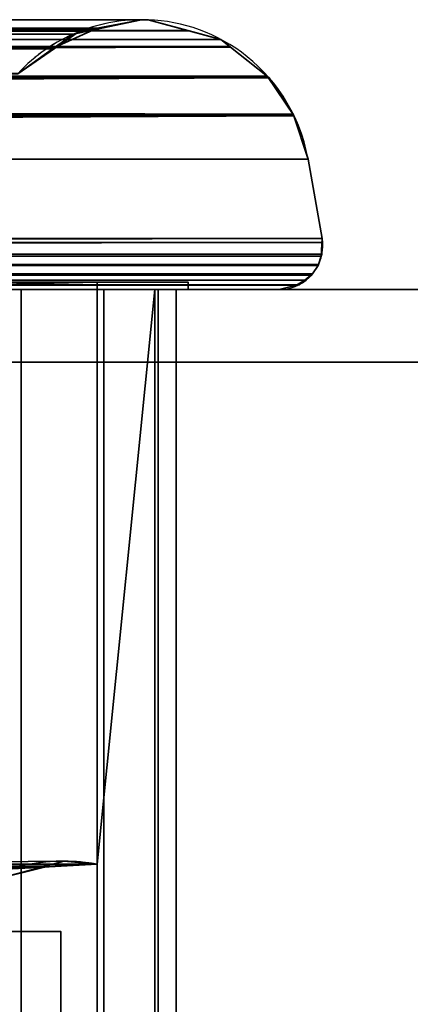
# Model space of a CAD drawing. Header units: millimetres. Extents: x -322 to 8072, y -96 to 57.
# Tile 85 of 256: x 1735 to 1746, y -20 to 7. Entities that reach past the tile are written whole.
import ezdxf

# ---------------------------------------------------------------- set-up
doc = ezdxf.new("R2010")
doc.units = ezdxf.units.MM
doc.layers.add('151', color=7, linetype='Continuous', true_color=0xffffff)

# ---------------------------------------------------------------- blocks, each defined once
blk = doc.blocks.new('UG_SURFACE_012')
at = {"layer": '151', "color": 252, "linetype": 'Continuous', "lineweight": 35}
for points in [[(1260.511, 7.123, 1897.489), (1739.494, 7.121, 1897.494), (1738.394, 7.417, 1896.394)], [(1261.606, 7.417, 1896.394), (1260.511, 7.123, 1897.489), (1738.394, 7.417, 1896.394)], [(1738.394, 7.417, 1896.394), (1738.289, 7.419, 1896.289), (1261.75, 7.42, 1896.25), (1261.606, 7.417, 1896.394)], [(1738.289, 7.419, 1896.289), (1738.25, 7.42, 1896.25), (1261.75, 7.42, 1896.25)], [(1738.25, 7.42, 1896.25), (1261.781, 7.42, 1896.219), (1261.75, 7.42, 1896.25)], [(1261.75, 7.42, 1896.25), (1261.75, 7.42, 1896.25), (1738.25, 7.42, 1896.25)], [(1263.047, 7.154, 1894.953), (1261.781, 7.42, 1896.219), (1738.25, 7.42, 1896.25)], [(1263.047, 7.154, 1894.953), (1738.25, 7.42, 1896.25), (1738.219, 7.42, 1896.219)], [(1738.219, 7.42, 1896.219), (1263.049, 7.154, 1894.951), (1263.047, 7.154, 1894.953)], [(1263.049, 7.154, 1894.951), (1738.219, 7.42, 1896.219), (1737, 7.164, 1895)], [(1500, 7.402, 1415.715), (1738.219, 7.42, 1415.781), (1738.289, 7.419, 1415.711)], [(1500, 7.41, 1415.752), (1500, 7.42, 1415.804), (1736.995, 7.186, 1417.005)], [(1736.996, 7.187, 1417.004), (1738.219, 7.42, 1415.781), (1500, 7.402, 1415.715)], [(1500, 7.42, 1415.804), (1500, 7.17, 1416.992), (1736.995, 7.186, 1417.005)], [(1500, 7.154, 1414.481), (1500, 7.16, 1414.51), (1738.289, 7.419, 1415.711)], [(1738.289, 7.419, 1415.711), (1738.394, 7.417, 1415.606), (1500, 7.154, 1414.481)], [(1500, 7.16, 1414.51), (1500, 7.402, 1415.715), (1738.289, 7.419, 1415.711)], [(1738.289, 7.419, 1415.711), (1738.289, 7.419, 1415.711), (1500, 7.402, 1415.715)], [(1738.394, 7.417, 1415.606), (1739.518, 7.115, 1414.482), (1500, 7.154, 1414.481)], [(1500, 7.402, 1415.715), (1500, 7.41, 1415.752), (1736.995, 7.186, 1417.005)], [(1736.995, 7.186, 1417.005), (1736.996, 7.187, 1417.004), (1500, 7.402, 1415.715)], [(1738.219, 7.42, 1415.781), (1736.996, 7.187, 1417.004), (1737, 7.164, 1895)], [(1738.219, 7.42, 1415.781), (1737, 7.164, 1895), (1738.219, 7.42, 1896.219)], [(1738.289, 7.419, 1415.711), (1738.219, 7.42, 1896.219), (1738.25, 7.42, 1896.25)], [(1738.219, 7.42, 1896.219), (1738.289, 7.419, 1415.711), (1738.219, 7.42, 1415.781)], [(1738.25, 7.42, 1896.25), (1738.289, 7.419, 1896.289), (1738.289, 7.419, 1415.711)], [(1738.394, 7.417, 1415.606), (1738.289, 7.419, 1415.711), (1738.289, 7.419, 1896.289), (1738.394, 7.417, 1896.394)], [(1738.289, 7.419, 1415.711), (1738.289, 7.419, 1415.711), (1738.289, 7.419, 1896.289)], [(1738.394, 7.417, 1896.394), (1739.518, 7.115, 1414.482), (1738.394, 7.417, 1415.606)], [(1738.394, 7.417, 1896.394), (1739.494, 7.121, 1897.494), (1739.518, 7.115, 1414.482)], [(1740.396, 6.879, 1898.396), (1739.518, 7.115, 1897.518), (1260.506, 7.121, 1897.494), (1259.604, 6.879, 1898.396)], [(1260.511, 7.123, 1897.489), (1260.506, 7.121, 1897.494), (1739.494, 7.121, 1897.494)], [(1739.518, 7.115, 1897.518), (1739.494, 7.121, 1897.494), (1260.506, 7.121, 1897.494)], [(1737, 7.164, 1895), (1736.951, 7.153, 1894.951), (1263.049, 7.154, 1894.951)], [(1263.654, 7.026, 1894.346), (1263.049, 7.154, 1894.951), (1736.951, 7.153, 1894.951)], [(1264.226, 6.619, 1893.774), (1263.654, 7.026, 1894.346), (1736.951, 7.153, 1894.951)], [(1264.226, 6.619, 1893.774), (1736.951, 7.153, 1894.951), (1736.344, 7.025, 1894.344)], [(1736.504, 7.092, 1417.496), (1736.995, 7.186, 1417.005), (1500, 7.17, 1416.992)], [(1500, 7.17, 1416.992), (1500, 7.16, 1417.039), (1735.818, 6.625, 1418.182)], [(1735.818, 6.625, 1418.182), (1735.825, 6.629, 1418.175), (1500, 7.17, 1416.992)], [(1735.825, 6.629, 1418.175), (1736.504, 7.092, 1417.496), (1500, 7.17, 1416.992)], [(1735.818, 6.625, 1418.182), (1500, 7.16, 1417.039), (1500, 7.033, 1417.638)], [(1500, 7.05, 1413.963), (1500, 7.154, 1414.481), (1739.522, 7.114, 1414.478)], [(1739.518, 7.115, 1414.482), (1739.522, 7.114, 1414.478), (1500, 7.154, 1414.481)], [(1739.522, 7.114, 1414.478), (1500, 6.651, 1413.389), (1500, 7.05, 1413.963)], [(1500, 6.638, 1413.37), (1500, 6.651, 1413.389), (1739.522, 7.114, 1414.478)], [(1739.522, 7.114, 1414.478), (1740.396, 6.879, 1413.604), (1500, 6.638, 1413.37)], [(1736.995, 7.186, 1417.005), (1735.819, 6.652, 1893.819), (1736.344, 7.025, 1894.344)], [(1736.995, 7.186, 1417.005), (1736.504, 7.092, 1417.496), (1735.819, 6.652, 1893.819)], [(1736.504, 7.092, 1417.496), (1735.825, 6.629, 1418.175), (1735.819, 6.652, 1893.819)], [(1736.996, 7.187, 1417.004), (1736.344, 7.025, 1894.344), (1736.951, 7.153, 1894.951)], [(1736.344, 7.025, 1894.344), (1736.996, 7.187, 1417.004), (1736.995, 7.186, 1417.005)], [(1736.951, 7.153, 1894.951), (1737, 7.164, 1895), (1736.996, 7.187, 1417.004)], [(1739.494, 7.121, 1897.494), (1739.518, 7.115, 1897.518), (1739.518, 7.115, 1414.482)], [(1740.396, 6.879, 1413.604), (1739.522, 7.114, 1414.478), (1739.518, 7.115, 1897.518), (1740.396, 6.879, 1898.396)], [(1739.522, 7.114, 1414.478), (1739.518, 7.115, 1414.482), (1739.518, 7.115, 1897.518)], [(1259.355, 6.681, 1898.645), (1740.647, 6.679, 1898.647), (1740.396, 6.879, 1898.396)], [(1259.604, 6.879, 1898.396), (1259.355, 6.681, 1898.645), (1740.396, 6.879, 1898.396)], [(1736.344, 7.025, 1894.344), (1264.232, 6.615, 1893.768), (1264.226, 6.619, 1893.774)], [(1264.232, 6.615, 1893.768), (1736.344, 7.025, 1894.344), (1735.819, 6.652, 1893.819)], [(1500, 7.033, 1417.638), (1500, 6.663, 1418.161), (1735.818, 6.625, 1418.182)], [(1740.396, 6.879, 1413.604), (1740.663, 6.666, 1413.337), (1500, 6.638, 1413.37)], [(1740.396, 6.879, 1898.396), (1740.663, 6.666, 1413.337), (1740.396, 6.879, 1413.604)], [(1740.396, 6.879, 1898.396), (1740.647, 6.679, 1898.647), (1740.663, 6.666, 1413.337)], [(1740.663, 6.666, 1898.663), (1740.647, 6.679, 1898.647), (1259.353, 6.679, 1898.647), (1258.332, 5.868, 1899.668)], [(1258.332, 5.868, 1899.668), (1741.669, 5.867, 1899.669), (1740.663, 6.666, 1898.663)], [(1259.355, 6.681, 1898.645), (1259.353, 6.679, 1898.647), (1740.647, 6.679, 1898.647)], [(1735.819, 6.652, 1893.819), (1735.767, 6.615, 1893.768), (1264.232, 6.615, 1893.768)], [(1265.187, 5.936, 1892.813), (1264.232, 6.615, 1893.768), (1735.767, 6.615, 1893.768)], [(1735.767, 6.615, 1893.768), (1734.813, 5.936, 1892.813), (1265.187, 5.936, 1892.813)], [(1740.663, 6.666, 1413.337), (1740.666, 6.664, 1413.334), (1500, 6.638, 1413.37)], [(1500, 5.97, 1412.408), (1500, 6.638, 1413.37), (1740.666, 6.664, 1413.334)], [(1740.666, 6.664, 1413.334), (1741.68, 5.859, 1412.32), (1500, 5.97, 1412.408)], [(1734.821, 5.945, 1419.179), (1735.818, 6.625, 1418.182), (1500, 6.663, 1418.161)], [(1735.818, 6.625, 1418.182), (1734.813, 5.936, 1892.813), (1735.767, 6.615, 1893.768)], [(1735.818, 6.625, 1418.182), (1734.821, 5.945, 1419.179), (1734.813, 5.936, 1892.813)], [(1735.767, 6.615, 1893.768), (1735.819, 6.652, 1893.819), (1735.825, 6.629, 1418.175)], [(1735.767, 6.615, 1893.768), (1735.825, 6.629, 1418.175), (1735.818, 6.625, 1418.182)], [(1740.647, 6.679, 1898.647), (1740.663, 6.666, 1898.663), (1740.663, 6.666, 1413.337)], [(1741.68, 5.859, 1412.32), (1740.666, 6.664, 1413.334), (1740.663, 6.666, 1898.663), (1741.669, 5.867, 1899.669)], [(1740.666, 6.664, 1413.334), (1740.663, 6.666, 1413.337), (1740.663, 6.666, 1898.663)], [(1500, 5.87, 1412.345), (1500, 5.97, 1412.408), (1741.68, 5.859, 1412.32)], [(1742.403, 4.784, 1900.403), (1258.271, 5.819, 1899.729), (1257.611, 4.827, 1900.389)], [(1741.729, 5.819, 1899.729), (1741.68, 5.859, 1899.68), (1258.331, 5.867, 1899.669), (1258.271, 5.819, 1899.729)], [(1258.271, 5.819, 1899.729), (1742.403, 4.784, 1900.403), (1742.389, 4.827, 1900.389)], [(1742.389, 4.827, 1900.389), (1741.729, 5.819, 1899.729), (1258.271, 5.819, 1899.729)], [(1258.332, 5.868, 1899.668), (1258.331, 5.867, 1899.669), (1741.669, 5.867, 1899.669)], [(1741.68, 5.859, 1899.68), (1741.669, 5.867, 1899.669), (1258.331, 5.867, 1899.669)], [(1500, 5.857, 1412.337), (1500, 5.87, 1412.345), (1741.68, 5.859, 1412.32)], [(1741.68, 5.859, 1412.32), (1741.681, 5.858, 1412.319), (1500, 5.857, 1412.337)], [(1500, 4.751, 1411.652), (1500, 5.857, 1412.337), (1741.681, 5.858, 1412.319)], [(1741.681, 5.858, 1412.319), (1741.729, 5.819, 1412.271), (1500, 4.751, 1411.652)], [(1500, 4.751, 1411.652), (1741.729, 5.819, 1412.271), (1742.389, 4.827, 1411.611)], [(1741.669, 5.867, 1899.669), (1741.68, 5.859, 1899.68), (1741.68, 5.859, 1412.32)], [(1741.681, 5.858, 1412.319), (1741.68, 5.859, 1412.32), (1741.68, 5.859, 1899.68), (1741.729, 5.819, 1899.729)], [(1741.681, 5.858, 1412.319), (1741.729, 5.819, 1899.729), (1742.389, 4.827, 1900.389)], [(1741.729, 5.819, 1412.271), (1741.681, 5.858, 1412.319), (1742.403, 4.784, 1900.403)], [(1742.389, 4.827, 1900.389), (1742.403, 4.784, 1900.403), (1741.681, 5.858, 1412.319)], [(1742.389, 4.827, 1411.611), (1741.729, 5.819, 1412.271), (1742.403, 4.784, 1900.403)], [(1257.597, 4.784, 1900.403), (1257.203, 3.582, 1900.797), (1742.797, 3.582, 1900.797), (1742.405, 4.777, 1900.405)], [(1257.611, 4.827, 1900.389), (1257.597, 4.785, 1900.403), (1742.403, 4.784, 1900.403)], [(1257.597, 4.785, 1900.403), (1257.597, 4.784, 1900.403), (1742.403, 4.784, 1900.403)], [(1742.405, 4.777, 1900.405), (1742.403, 4.784, 1900.403), (1257.597, 4.784, 1900.403)], [(1742.389, 4.827, 1411.611), (1742.405, 4.777, 1411.595), (1500, 4.751, 1411.652)], [(1500, 4.744, 1411.648), (1500, 4.751, 1411.652), (1742.405, 4.777, 1411.595)], [(1742.405, 4.777, 1411.595), (1742.405, 4.776, 1411.595), (1500, 4.744, 1411.648)], [(1500, 3.582, 1411.203), (1500, 4.37, 1411.415), (1742.405, 4.776, 1411.595)], [(1742.405, 4.776, 1411.595), (1742.797, 3.582, 1411.203), (1500, 3.582, 1411.203)], [(1500, 4.37, 1411.415), (1500, 4.744, 1411.648), (1742.405, 4.776, 1411.595)], [(1742.403, 4.784, 1900.403), (1742.405, 4.777, 1411.595), (1742.389, 4.827, 1411.611)], [(1742.403, 4.784, 1900.403), (1742.405, 4.777, 1900.405), (1742.405, 4.777, 1411.595)], [(1742.405, 4.776, 1411.595), (1742.405, 4.777, 1411.595), (1742.405, 4.777, 1900.405), (1742.797, 3.582, 1900.797)], [(1742.797, 3.582, 1900.797), (1742.797, 3.582, 1411.203), (1742.405, 4.776, 1411.595)], [(1257.203, 3.582, 1900.797), (1256.818, 1.409, 1901.182), (1743.182, 1.409, 1901.182), (1742.797, 3.582, 1900.797)], [(1500, 3.582, 1411.203), (1742.797, 3.582, 1411.203), (1743.182, 1.409, 1410.818), (1500, 1.409, 1410.818)], [(1742.797, 3.582, 1900.797), (1743.182, 1.409, 1901.182), (1743.182, 1.409, 1410.818), (1742.797, 3.582, 1411.203)], [(1743.182, 1.409, 1901.182), (1256.818, 1.409, 1901.182), (1256.803, 1.121, 1901.197)], [(1256.803, 1.121, 1901.197), (1256.839, 0.927, 1901.161), (1743.182, 1.409, 1901.182)], [(1743.182, 1.409, 1901.182), (1256.839, 0.927, 1901.161), (1256.841, 0.918, 1901.16)], [(1256.841, 0.918, 1901.16), (1743.196, 1.299, 1901.196), (1743.182, 1.409, 1901.182)], [(1500, 0.925, 1410.834), (1500, 1.409, 1410.818), (1743.182, 1.409, 1410.818)], [(1743.182, 1.409, 1410.818), (1743.196, 1.299, 1410.804), (1500, 0.925, 1410.834)], [(1743.182, 1.409, 1901.182), (1743.16, 0.919, 1410.84), (1743.179, 0.978, 1410.821)], [(1743.16, 0.919, 1410.84), (1743.182, 1.409, 1901.182), (1743.196, 1.299, 1901.196)], [(1743.179, 0.978, 1410.821), (1743.196, 1.299, 1410.804), (1743.182, 1.409, 1901.182)], [(1743.196, 1.299, 1410.804), (1743.182, 1.409, 1410.818), (1743.182, 1.409, 1901.182)], [(1743.179, 0.978, 1901.179), (1743.196, 1.299, 1901.196), (1256.841, 0.918, 1901.16)], [(1500, 0.925, 1410.834), (1743.196, 1.299, 1410.804), (1743.179, 0.978, 1410.821)], [(1743.16, 0.919, 1410.84), (1743.196, 1.299, 1901.196), (1743.179, 0.978, 1901.179)], [(1256.841, 0.918, 1901.16), (1743.16, 0.919, 1901.16), (1743.179, 0.978, 1901.179)], [(1743.16, 0.919, 1901.16), (1256.841, 0.918, 1901.16), (1256.855, 0.842, 1901.145)], [(1256.855, 0.842, 1901.145), (1256.93, 0.673, 1901.07), (1743.16, 0.919, 1901.16)], [(1743.085, 0.687, 1901.085), (1743.16, 0.919, 1901.16), (1256.93, 0.673, 1901.07)], [(1743.16, 0.919, 1901.16), (1743.16, 0.919, 1901.16), (1256.93, 0.673, 1901.07)], [(1743.179, 0.978, 1410.821), (1743.16, 0.919, 1410.84), (1500, 0.925, 1410.834)], [(1743.16, 0.919, 1410.84), (1500, 0.915, 1410.834), (1500, 0.925, 1410.834)], [(1500, 0.679, 1410.946), (1743.16, 0.919, 1410.84), (1743.085, 0.687, 1410.915)], [(1500, 0.679, 1410.946), (1743.16, 0.919, 1410.84), (1743.16, 0.919, 1410.84)], [(1500, 0.679, 1410.946), (1500, 0.915, 1410.834), (1743.16, 0.919, 1410.84)], [(1743.16, 0.919, 1901.16), (1743.07, 0.665, 1410.93), (1743.085, 0.687, 1410.915)], [(1743.07, 0.665, 1410.93), (1743.16, 0.919, 1901.16), (1743.085, 0.687, 1901.085)], [(1743.085, 0.687, 1410.915), (1743.16, 0.919, 1410.84), (1743.16, 0.919, 1901.16)], [(1743.179, 0.978, 1901.179), (1743.16, 0.919, 1901.16), (1743.16, 0.919, 1410.84)], [(1743.07, 0.665, 1901.07), (1743.085, 0.687, 1901.085), (1256.93, 0.673, 1901.07)], [(1256.93, 0.673, 1901.07), (1256.933, 0.666, 1901.067), (1743.07, 0.665, 1901.07)], [(1743.07, 0.664, 1901.07), (1256.933, 0.666, 1901.067), (1256.968, 0.588, 1901.032)], [(1743.07, 0.664, 1901.07), (1743.07, 0.665, 1901.07), (1256.933, 0.666, 1901.067)], [(1256.968, 0.588, 1901.032), (1257.085, 0.448, 1900.915), (1743.07, 0.664, 1901.07)], [(1743.07, 0.664, 1901.07), (1257.085, 0.448, 1900.915), (1257.089, 0.443, 1900.911)], [(1257.089, 0.443, 1900.911), (1742.916, 0.434, 1900.916), (1743.07, 0.664, 1901.07)], [(1500, 0.679, 1410.946), (1743.085, 0.687, 1410.915), (1743.07, 0.665, 1410.93)], [(1743.07, 0.665, 1410.93), (1500, 0.672, 1410.95), (1500, 0.679, 1410.946)], [(1500, 0.475, 1411.044), (1500, 0.672, 1410.95), (1743.07, 0.665, 1410.93)], [(1500, 0.441, 1411.082), (1743.07, 0.665, 1410.93), (1743.07, 0.664, 1410.93)], [(1500, 0.441, 1411.082), (1500, 0.475, 1411.044), (1743.07, 0.665, 1410.93)], [(1743.07, 0.664, 1410.93), (1500, 0.437, 1411.087), (1500, 0.441, 1411.082)], [(1743.07, 0.664, 1410.93), (1742.916, 0.434, 1411.084), (1500, 0.437, 1411.087)], [(1742.916, 0.434, 1411.084), (1743.07, 0.664, 1410.93), (1743.07, 0.664, 1901.07)], [(1743.085, 0.687, 1901.085), (1743.07, 0.665, 1901.07), (1743.07, 0.665, 1410.93)], [(1743.07, 0.665, 1901.07), (1743.07, 0.664, 1901.07), (1743.07, 0.664, 1410.93), (1743.07, 0.665, 1410.93)], [(1742.89, 0.395, 1900.89), (1257.089, 0.443, 1900.911), (1257.216, 0.291, 1900.784)], [(1742.89, 0.395, 1900.89), (1742.916, 0.434, 1900.916), (1257.089, 0.443, 1900.911)], [(1742.916, 0.434, 1900.916), (1742.916, 0.434, 1900.916), (1257.089, 0.443, 1900.911)], [(1742.89, 0.395, 1900.89), (1257.216, 0.291, 1900.784), (1257.283, 0.254, 1900.717)], [(1257.283, 0.254, 1900.717), (1742.711, 0.256, 1900.711), (1742.89, 0.395, 1900.89)], [(1500, 0.257, 1411.293), (1500, 0.437, 1411.087), (1742.916, 0.434, 1411.084)], [(1500, 0.254, 1411.296), (1742.916, 0.434, 1411.084), (1742.89, 0.395, 1411.11)], [(1500, 0.257, 1411.293), (1742.916, 0.434, 1411.084), (1742.916, 0.434, 1411.084)], [(1742.916, 0.434, 1411.084), (1500, 0.254, 1411.296), (1500, 0.257, 1411.293)], [(1742.89, 0.395, 1411.11), (1742.711, 0.256, 1411.289), (1500, 0.254, 1411.296)], [(1742.89, 0.395, 1900.89), (1742.711, 0.256, 1900.711), (1742.916, 0.434, 1411.084)], [(1742.89, 0.395, 1411.11), (1742.916, 0.434, 1411.084), (1742.711, 0.256, 1900.711)], [(1742.711, 0.256, 1900.711), (1742.711, 0.256, 1411.289), (1742.89, 0.395, 1411.11)], [(1742.916, 0.434, 1411.084), (1742.916, 0.434, 1900.916), (1742.89, 0.395, 1900.89)], [(1742.916, 0.434, 1900.916), (1742.916, 0.434, 1900.916), (1742.916, 0.434, 1411.084)], [(1859, 0, 2017), (1141, 0, 2017), (1141, -26, 2017), (1859, -26, 2017)], [(1859, -2), (1141, -2), (1141, 0, 2), (1859, 0, 2)], [(1859, 0, 2), (1141, 0, 2), (1258, 0, 1412), (1500, 0, 1412)], [(1742, 0, 1900), (1258, 0, 1900), (1141, 0, 2017), (1859, 0, 2017)], [(1257.283, 0.254, 1900.717), (1257.286, 0.252, 1900.714), (1742.711, 0.256, 1900.711)], [(1742.711, 0.256, 1900.711), (1257.286, 0.252, 1900.714), (1257.519, 0.122, 1900.481)], [(1742.554, 0.135, 1900.554), (1742.71, 0.256, 1900.71), (1257.519, 0.122, 1900.481)], [(1742.71, 0.256, 1900.71), (1742.711, 0.256, 1900.711), (1257.519, 0.122, 1900.481)], [(1742.482, 0.118, 1900.482), (1742.554, 0.135, 1900.554), (1257.519, 0.122, 1900.481)], [(1257.519, 0.122, 1900.481), (1257.522, 0.12, 1900.478), (1742.482, 0.118, 1900.482)], [(1742.481, 0.118, 1900.481), (1257.522, 0.12, 1900.478), (1257.636, 0.057, 1900.364)], [(1742.481, 0.118, 1900.481), (1742.482, 0.118, 1900.482), (1257.522, 0.12, 1900.478)], [(1742.481, 0.118, 1900.481), (1257.636, 0.057, 1900.364), (1258, 0, 1900)], [(1258, 0, 1900), (1742, 0, 1900), (1742.481, 0.118, 1900.481)], [(1739.5, 0.2, 1897.5), (1260.5, 0.2, 1897.5), (1263, 0.2, 1895), (1737, 0.2, 1895)], [(1737, 0.2, 1417), (1263, 0.2, 1417), (1260.5, 0.2, 1414.5), (1739.5, 0.2, 1414.5)], [(1260.5, 0.2, 1414.5), (1260.5, 0, 1414.5), (1739.5, 0, 1414.5), (1739.5, 0.2, 1414.5)], [(1260.5, 0.2, 1897.5), (1739.5, 0.2, 1897.5), (1739.5, 0, 1897.5), (1260.5, 0, 1897.5)], [(1732.213, 0, 1414.95), (1739.5, 0, 1414.5), (1260.5, 0, 1414.5)], [(1267.787, 0, 1897.05), (1260.5, 0, 1897.5), (1739.5, 0, 1897.5)], [(1727.221, 0, 1417), (1272.779, 0, 1417), (1263, 0.2, 1417), (1737, 0.2, 1417)], [(1272.779, 0, 1895), (1727.221, 0, 1895), (1737, 0.2, 1895), (1263, 0.2, 1895)], [(1739.5, 0, 1897.5), (1270.489, 0, 1896.525), (1267.787, 0, 1897.05)], [(1272.779, 0, 1895), (1270.489, 0, 1896.525), (1739.5, 0, 1897.5), (1732.213, 0, 1897.05)], [(1500, 0.254, 1411.296), (1742.71, 0.256, 1411.29), (1742.554, 0.135, 1411.446)], [(1500, 0.254, 1411.296), (1742.711, 0.256, 1411.289), (1742.71, 0.256, 1411.29)], [(1742.554, 0.135, 1411.446), (1500, 0.155, 1411.409), (1500, 0.254, 1411.296)], [(1500, 0.155, 1411.409), (1742.554, 0.135, 1411.446), (1742.482, 0.118, 1411.518)], [(1742.482, 0.118, 1411.518), (1500, 0.119, 1411.519), (1500, 0.155, 1411.409)], [(1742.482, 0.118, 1411.518), (1500, 0.118, 1411.522), (1500, 0.119, 1411.519)], [(1500, 0.118, 1411.522), (1742.481, 0.118, 1411.518), (1742, 0, 1412)], [(1500, 0.118, 1411.522), (1742.482, 0.118, 1411.518), (1742.481, 0.118, 1411.518)], [(1742, 0, 1412), (1500, 0.009, 1411.855), (1500, 0.118, 1411.522)], [(1742, 0, 1412), (1500, 0, 1412), (1500, 0.009, 1411.855)], [(1500, 0, 1412), (1742, 0, 1412), (1859, 0, 2)], [(1737, 0.2, 1417), (1737, -15.8, 1417), (1727.221, -15.8, 1417), (1727.221, 0, 1417)], [(1727.221, 0, 1895), (1727.221, -15.8, 1895), (1737, -15.8, 1895), (1737, 0.2, 1895)], [(1732.213, 0, 1414.95), (1732.213, -39.3, 1414.95), (1734.908, -39.3, 1415.507), (1734.908, 0, 1415.507)], [(1734.908, 0, 1896.493), (1734.908, -39.3, 1896.493), (1732.213, -39.3, 1897.05), (1732.213, 0, 1897.05)], [(1732.213, 0, 1414.95), (1734.908, 0, 1415.507), (1739.5, 0, 1414.5)], [(1734.908, 0, 1896.493), (1732.213, 0, 1897.05), (1739.5, 0, 1897.5)], [(1734.908, 0, 1415.507), (1734.908, -39.3, 1415.507), (1737.18, -39.3, 1417.06), (1737.18, 0, 1417.06)], [(1737.18, 0, 1894.94), (1737.18, -39.3, 1894.94), (1734.908, -39.3, 1896.493), (1734.908, 0, 1896.493)], [(1739.5, 0, 1897.5), (1737.18, 0, 1894.94), (1734.908, 0, 1896.493)], [(1734.908, 0, 1415.507), (1737.18, 0, 1417.06), (1739.5, 0, 1414.5)], [(1737, 0.2, 1895), (1737, -15.8, 1895), (1737, -15.8, 1884.983), (1737, 0, 1884.983)], [(1737, 0, 1884.983), (1737, 0, 1427.017), (1737, 0.2, 1417), (1737, 0.2, 1895)], [(1737, 0, 1427.017), (1737, -15.8, 1427.017), (1737, -15.8, 1417), (1737, 0.2, 1417)], [(1739.5, 0.2, 1414.5), (1739.5, 0.2, 1897.5), (1737, 0.2, 1895), (1737, 0.2, 1417)], [(1738.58, 0, 1424.764), (1738.58, -39.3, 1424.764), (1737, -23.5, 1427.017), (1737, -15.8, 1427.017)], [(1737, -15.8, 1427.017), (1737, 0, 1427.017), (1738.58, 0, 1424.764)], [(1738.58, 0, 1887.236), (1737, 0, 1884.983), (1737, -15.8, 1884.983)], [(1737, -15.8, 1884.983), (1737, -23.5, 1884.983), (1738.58, -39.3, 1887.236), (1738.58, 0, 1887.236)], [(1737, 0, 1884.983), (1738.58, 0, 1887.236), (1739.5, 0, 1414.5), (1739.17, 0, 1422.076)], [(1739.17, 0, 1422.076), (1738.58, 0, 1424.764), (1737, 0, 1884.983)], [(1738.58, 0, 1424.764), (1737, 0, 1427.017), (1737, 0, 1884.983)], [(1737.18, 0, 1417.06), (1737.18, -39.3, 1417.06), (1738.678, -39.3, 1419.369), (1738.678, 0, 1419.369)], [(1738.678, 0, 1892.632), (1738.678, -39.3, 1892.632), (1737.18, -39.3, 1894.94), (1737.18, 0, 1894.94)], [(1738.678, 0, 1892.632), (1737.18, 0, 1894.94), (1739.5, 0, 1897.5)], [(1739.5, 0, 1414.5), (1737.18, 0, 1417.06), (1738.678, 0, 1419.369)], [(1739.17, 0, 1422.076), (1739.17, -39.3, 1422.076), (1738.58, -39.3, 1424.764), (1738.58, 0, 1424.764)], [(1738.58, 0, 1887.236), (1738.58, -39.3, 1887.236), (1739.17, -39.3, 1889.924), (1739.17, 0, 1889.924)], [(1739.5, 0, 1414.5), (1738.58, 0, 1887.236), (1739.17, 0, 1889.924)], [(1738.678, 0, 1419.369), (1738.678, -39.3, 1419.369), (1739.17, -39.3, 1422.076), (1739.17, 0, 1422.076)], [(1739.17, 0, 1889.924), (1739.17, -39.3, 1889.924), (1738.678, -39.3, 1892.632), (1738.678, 0, 1892.632)], [(1739.5, 0, 1897.5), (1739.17, 0, 1889.924), (1738.678, 0, 1892.632)], [(1738.678, 0, 1419.369), (1739.17, 0, 1422.076), (1739.5, 0, 1414.5)], [(1739.17, 0, 1889.924), (1739.5, 0, 1897.5), (1739.5, 0, 1414.5)], [(1739.5, 0.2, 1897.5), (1739.5, 0.2, 1414.5), (1739.5, 0, 1414.5), (1739.5, 0, 1897.5)], [(1742.481, 0.118, 1411.518), (1742.481, 0.118, 1900.481), (1742, 0, 1900), (1742, 0, 1412)], [(1742, 0, 1412), (1742, 0, 1900), (1859, 0, 2017), (1859, 0, 2)], [(1742.482, 0.118, 1900.482), (1742.481, 0.118, 1900.481), (1742.481, 0.118, 1411.518), (1742.482, 0.118, 1411.518)], [(1742.554, 0.135, 1900.554), (1742.482, 0.118, 1900.482), (1742.71, 0.256, 1411.29)], [(1742.554, 0.135, 1411.446), (1742.71, 0.256, 1411.29), (1742.482, 0.118, 1900.482)], [(1742.482, 0.118, 1900.482), (1742.482, 0.118, 1411.518), (1742.554, 0.135, 1411.446)], [(1742.71, 0.256, 1411.29), (1742.71, 0.256, 1900.71), (1742.554, 0.135, 1900.554)], [(1742.711, 0.256, 1900.711), (1742.71, 0.256, 1900.71), (1742.71, 0.256, 1411.29), (1742.711, 0.256, 1411.289)], [(1141, -26), (1141, -2), (1859, -2), (1859, -26)], [(1264.458, -15.793, 1893.542), (1735.544, -15.877, 1893.544), (1727.221, -15.8, 1895)], [(1734.646, -15.924, 1892.646), (1735.544, -15.877, 1893.544), (1264.458, -15.793, 1893.542)], [(1500, -15.795, 1418.817), (1735.679, -15.822, 1418.321), (1734.332, -16.183, 1419.668)], [(1500, -15.795, 1418.817), (1500, -15.797, 1418.332), (1735.679, -15.822, 1418.321)], [(1735.679, -15.822, 1418.321), (1500, -15.797, 1418.332), (1727.221, -15.8, 1417)], [(1727.221, -15.8, 1417), (1736.079, -15.715, 1417.921), (1735.68, -15.821, 1418.32)], [(1727.221, -15.8, 1417), (1737, -15.8, 1417), (1736.079, -15.715, 1417.921)], [(1727.221, -15.8, 1417), (1735.68, -15.821, 1418.32), (1735.679, -15.822, 1418.321)], [(1727.221, -15.8, 1895), (1735.544, -15.877, 1893.544), (1735.672, -15.87, 1893.672)], [(1735.672, -15.87, 1893.672), (1737, -15.8, 1895), (1727.221, -15.8, 1895)], [(1735.544, -15.877, 1893.544), (1734.332, -16.183, 1419.668), (1735.679, -15.822, 1418.321)], [(1735.544, -15.877, 1893.544), (1734.646, -15.924, 1892.646), (1734.332, -16.183, 1419.668)], [(1735.679, -15.822, 1418.321), (1735.672, -15.87, 1893.672), (1735.544, -15.877, 1893.544)], [(1735.672, -15.87, 1893.672), (1735.68, -15.821, 1418.32), (1737, -15.8, 1427.017)], [(1737, -15.8, 1427.017), (1737, -15.8, 1884.983), (1735.672, -15.87, 1893.672)], [(1737, -15.8, 1884.983), (1737, -15.8, 1895), (1735.672, -15.87, 1893.672)], [(1735.679, -15.822, 1418.321), (1735.68, -15.821, 1418.32), (1735.672, -15.87, 1893.672)], [(1735.68, -15.821, 1418.32), (1736.079, -15.715, 1417.921), (1737, -15.8, 1427.017)], [(1736.079, -15.715, 1417.921), (1737, -15.8, 1417), (1737, -15.8, 1427.017)], [(1737, -15.8, 1884.983), (1737, -15.8, 1427.017), (1737, -23.5, 1427.017), (1737, -23.5, 1884.983)], [(1500, -17.65, 1421.872), (1732.129, -17.65, 1421.872), (1736, -17.65, 1418), (1264, -17.65, 1418)], [(1264, -17.65, 1894), (1736, -17.65, 1894), (1732.129, -17.65, 1890.128), (1267.871, -17.65, 1890.128)], [(1264, -17.65, 1894), (1264, -21.65, 1894), (1736, -21.65, 1894), (1736, -17.65, 1894)], [(1736, -17.65, 1418), (1736, -21.65, 1418), (1264, -21.65, 1418), (1264, -17.65, 1418)], [(1732.129, -17.65, 1421.872), (1732.129, -17.65, 1890.128), (1736, -17.65, 1894), (1736, -17.65, 1418)], [(1736, -17.65, 1894), (1736, -21.65, 1894), (1736, -21.65, 1418), (1736, -17.65, 1418)]]:
    blk.add_3dface(points, dxfattribs=at)

msp = doc.modelspace()

# ---------------------------------------------------------------- linework, layer by layer
at = {"layer": '151', "color": 253, "linetype": 'Continuous', "lineweight": -3}
for p, q in [((1742.797, 3.582, 1411.203), (1743.182, 1.409, 1410.818)), ((1742.797, 3.582, 1900.797), (1743.182, 1.409, 1901.182)), ((1256.818, 1.409, 1901.182), (1743.182, 1.409, 1901.182)), ((1743.182, 1.409, 1410.818), (1500, 1.409, 1410.818)), ((1743.182, 1.409, 1901.182), (1743.182, 1.409, 1410.818)), ((1859, 0, 2017), (1141, 0, 2017)), ((1859, 0, 2), (1141, 0, 2)), ((1739.5, 0.2, 1414.5), (1260.5, 0.2, 1414.5)), ((1260.5, 0.2, 1897.5), (1739.5, 0.2, 1897.5)), ((1739.5, 0, 1414.5), (1260.5, 0, 1414.5)), ((1260.5, 0, 1897.5), (1739.5, 0, 1897.5)), ((1737, 0.2, 1417), (1263, 0.2, 1417)), ((1263, 0.2, 1895), (1737, 0.2, 1895)), ((1737, 0.2, 1895), (1737, 0.2, 1417)), ((1737, -15.8, 1895), (1737, 0.2, 1895)), ((1737, 0.2, 1417), (1737, -15.8, 1417)), ((1737, 0, 1884.983), (1737, 0, 1427.017)), ((1737, 0, 1427.017), (1737, -15.8, 1427.017)), ((1737, 0, 1884.983), (1737, -15.8, 1884.983)), ((1739.5, 0.2, 1897.5), (1739.5, 0, 1897.5)), ((1739.5, 0.2, 1897.5), (1739.5, 0.2, 1414.5)), ((1739.5, 0, 1414.5), (1739.5, 0.2, 1414.5)), ((1739.5, 0, 1897.5), (1739.5, 0, 1414.5)), ((1141, -2), (1859, -2)), ((1737, -15.8, 1417), (1727.221, -15.8, 1417)), ((1727.221, -15.8, 1895), (1737, -15.8, 1895)), ((1737, -15.8, 1884.983), (1737, -23.5, 1884.983)), ((1737, -15.8, 1427.017), (1737, -23.5, 1427.017)), ((1737, -15.8, 1427.017), (1737, -15.8, 1417)), ((1737, -15.8, 1884.983), (1737, -15.8, 1427.017)), ((1737, -15.8, 1895), (1737, -15.8, 1884.983)), ((1264, -17.65, 1418), (1736, -17.65, 1418)), ((1736, -17.65, 1894), (1264, -17.65, 1894)), ((1736, -21.65, 1418), (1736, -17.65, 1418)), ((1736, -21.65, 1894), (1736, -17.65, 1894)), ((1736, -17.65, 1418), (1736, -17.65, 1894))]:
    msp.add_line(p, q, dxfattribs=at)
at = {"layer": '151', "color": 253, "linetype": 'Continuous', "lineweight": -3, "extrusion": (0, 1, 0)}
for centre, start, end in [((-1732.171, 1421.95), 133.6214, 315), ((-1732.171, 1890.05), 45, 226.3786)]:
    msp.add_arc(centre, 7, start, end, dxfattribs=at)
at = {"layer": '151', "color": 253, "linetype": 'Continuous', "lineweight": -3}
for points, knots in [([(1738.219, 7.42, 1415.781), (1737.61, 7.42, 1416.39), (1737.01, 7.305, 1416.99), (1735.844, 6.818, 1418.156), (1735.3, 6.46, 1418.7), (1734.813, 5.936, 1419.187)], [0, 0, 0, 0, 0.5, 0.5, 1, 1, 1, 1]), ([(1738.219, 7.42, 1896.219), (1737.612, 7.42, 1895.612), (1737.016, 7.306, 1895.016), (1735.849, 6.821, 1893.849), (1735.3, 6.46, 1893.3), (1734.813, 5.936, 1892.813)], [0, 0, 0, 0, 0.5, 0.5, 1, 1, 1, 1]), ([(1742.797, 3.582, 1411.203), (1742.563, 4.904, 1411.437), (1741.805, 5.908, 1412.195), (1740.125, 7.138, 1413.875), (1739.17, 7.42, 1414.83), (1738.219, 7.42, 1415.781)], [0, 0, 0, 0, 0.5, 0.5, 1, 1, 1, 1]), ([(1742.797, 3.582, 1900.797), (1742.563, 4.904, 1900.563), (1741.805, 5.908, 1899.805), (1740.125, 7.138, 1898.125), (1739.17, 7.42, 1897.17), (1738.219, 7.42, 1896.219)], [0, 0, 0, 0, 0.5, 0.5, 1, 1, 1, 1]), ([(1742, 0, 1412), (1742.296, 0, 1411.704), (1742.592, 0.102, 1411.408), (1742.957, 0.457, 1411.043), (1743.065, 0.612, 1410.935), (1743.197, 0.985, 1410.803), (1743.218, 1.204, 1410.782), (1743.182, 1.409, 1410.818)], [0, 0, 0, 0, 0.5, 0.5, 0.75, 0.75, 1, 1, 1, 1]), ([(1742, 0, 1900), (1742.296, 0, 1900.296), (1742.592, 0.102, 1900.592), (1742.957, 0.457, 1900.957), (1743.065, 0.612, 1901.065), (1743.197, 0.985, 1901.197), (1743.218, 1.204, 1901.218), (1743.182, 1.409, 1901.182)], [0, 0, 0, 0, 0.5, 0.5, 0.75, 0.75, 1, 1, 1, 1]), ([(1737, -15.8, 1895), (1736.135, -15.638, 1894.135), (1735.267, -15.701, 1893.267), (1733.581, -16.292, 1891.581), (1732.773, -16.819, 1890.773), (1732.129, -17.65, 1890.129)], [0, 0, 0, 0, 0.5, 0.5, 1, 1, 1, 1])]:
    msp.add_open_spline(points, degree=3, knots=knots, dxfattribs=at)
for points in [[(1257.203, 3.582, 1900.797), (1419.068, 3.582, 1900.797), (1580.932, 3.582, 1900.797), (1742.797, 3.582, 1900.797)], [(1742.796, 3.582, 1411.204), (1661.864, 3.582, 1411.204), (1580.932, 3.582, 1411.204), (1500, 3.582, 1411.204)], [(1742.796, 3.582, 1900.796), (1742.796, 3.582, 1737.599), (1742.796, 3.582, 1574.401), (1742.796, 3.582, 1411.204)], [(1258, 0, 1900), (1419.333, 0, 1900), (1580.667, 0, 1900), (1742, 0, 1900)], [(1742, 0, 1412), (1661.333, 0, 1412), (1580.667, 0, 1412), (1500, 0, 1412)], [(1742, 0, 1900), (1742, 0, 1737.333), (1742, 0, 1574.667), (1742, 0, 1412)], [(1737, -15.8, 1417), (1736.692, -15.742, 1417.308), (1736.385, -15.715, 1417.615), (1736.079, -15.715, 1417.921)]]:
    msp.add_open_spline(points, degree=3, dxfattribs=at)
msp.add_rational_spline([(1736.079, -15.715, 1417.921), (1734.91, -15.715, 1419.09), (1733.788, -16.066, 1420.212), (1732.833, -16.742, 1421.167), (1732.129, -17.65, 1421.871)], [0.955929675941, 0.914317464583, 0.905782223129, 0.930323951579, 0.987942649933], degree=4, dxfattribs=at)

# ---------------------------------------------------------------- block references
msp.add_blockref('UG_SURFACE_012', (0, 0), dxfattribs=at)

doc.saveas('drawing.dxf')
